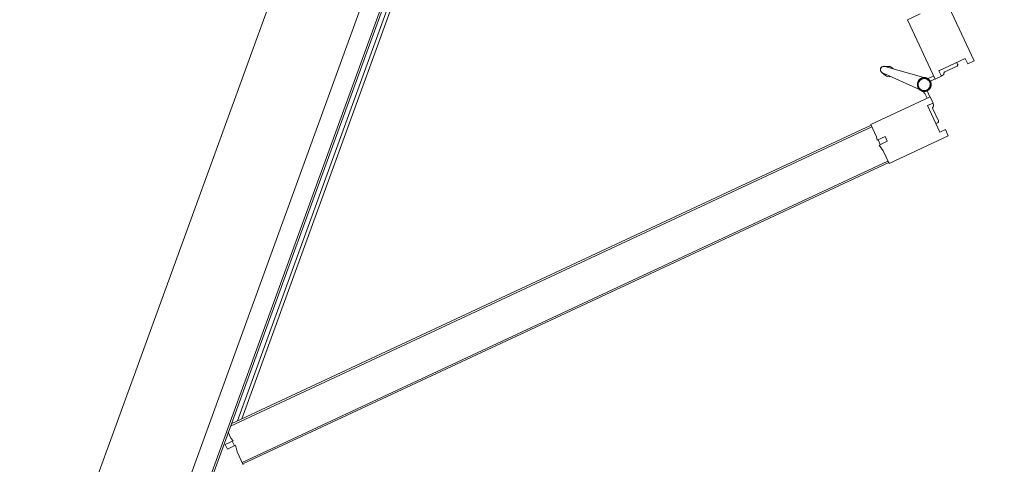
# Model space of a CAD drawing. Header units: inches. Extents: x 424 to 2043, y -237 to 445.
# Tile 135 of 256: x 545.535 to 546.681, y 64.836 to 65.354. Entities that reach past the tile are written whole.
import ezdxf

# ---------------------------------------------------------------- set-up
doc = ezdxf.new("R2010")
doc.units = ezdxf.units.IN
doc.header["$MEASUREMENT"] = 0
doc.layers.add('A-DOOR', color=31, linetype='Continuous', lineweight=9)
doc.styles.get("Standard").update_dxf_attribs({"font": 'arial.ttf'})
doc.dimstyles.new('ISO-25', dxfattribs={"dimtxt": 1.2, "dimasz": 0.5, "dimexe": 0.8, "dimexo": 50, "dimtad": 1, "dimtoh": 1, "dimdec": 1, "dimdsep": 46, "dimtxsty": 'Standard', "dimblk": 'ARCHTICK', "dimcen": 2.5, "dimadec": 0, "dimazin": 0, "dimtfac": 1, "dimtdec": 1, "dimtmove": 0, "dimatfit": 3, "dimldrblk": 'ARCHTICK', "dimfxl": 1, "dimfxlon": 1, "dimarcsym": 0})

# ---------------------------------------------------------------- blocks, each defined once
blk = doc.blocks.new('5-panel_Bi-fold_external_door_10806 - Type 1-V1-زیرزمین')
at = {"layer": 'A-DOOR'}
for p, q in [((-1.6227, 0.6934), (-1.6764, 0.6397)), ((-1.617, 0.6878), (-1.6227, 0.6934)), ((-1.6219, 0.6828), (-1.617, 0.6878)), ((-1.5305, 0.6949), (-1.5362, 0.6893)), ((-1.5362, 0.6893), (-1.5312, 0.6843)), ((-1.4768, 0.6412), (-1.5305, 0.6949)), ((-1.5979, 0.6588), (-1.6219, 0.6828)), ((-1.6124, 0.6768), (-1.6142, 0.6751)), ((-1.6124, 0.6768), (-1.6142, 0.6751)), ((-1.6124, 0.6768), (-1.6142, 0.6751)), ((-1.5992, 0.6657), (-1.6103, 0.6768)), ((-1.5312, 0.6843), (-1.5553, 0.6603)), ((-1.5429, 0.6784), (-1.554, 0.6673)), ((-1.539, 0.6766), (-1.5407, 0.6784)), ((-1.539, 0.6766), (-1.5407, 0.6784)), ((-1.539, 0.6766), (-1.5407, 0.6784)), ((-1.5931, 0.6636), (-1.5946, 0.665)), ((-1.5602, 0.6653), (-1.5659, 0.6596)), ((-1.5553, 0.6603), (-1.5602, 0.6653)), ((-1.5586, 0.6665), (-1.56, 0.6651)), ((-1.641, 0.6043), (-1.5873, 0.6581)), ((-1.593, 0.6637), (-1.5979, 0.6588)), ((-1.5873, 0.6581), (-1.593, 0.6637)), ((-1.5901, 0.6552), (-1.5858, 0.651)), ((-1.5821, 0.6525), (-1.5875, 0.6579)), ((-1.5657, 0.6594), (-1.5713, 0.6539)), ((-1.5706, 0.6531), (-1.5708, 0.6533)), ((-1.5706, 0.6531), (-1.5708, 0.6533)), ((-1.5706, 0.6531), (-1.5708, 0.6533)), ((-1.5706, 0.6531), (-1.5708, 0.6533)), ((-1.5706, 0.6531), (-1.5708, 0.6533)), ((-1.5706, 0.6531), (-1.5708, 0.6533)), ((-1.5706, 0.6531), (-1.5708, 0.6533)), ((-1.5706, 0.6531), (-1.5708, 0.6533)), ((-1.5706, 0.6531), (-1.5708, 0.6533)), ((-1.5673, 0.6525), (-1.5631, 0.6568)), ((-1.5659, 0.6596), (-1.5121, 0.6058)), ((-1.5844, 0.645), (-1.5811, 0.598)), ((-1.5731, 0.598), (-1.5698, 0.645)), ((-1.5045, 0.6262), (-1.5003, 0.6304)), ((-1.5003, 0.6304), (-1.493, 0.6231)), ((-1.4883, 0.6297), (-1.4768, 0.6412)), ((-1.4789, 0.6391), (-1.4775, 0.6405)), ((-1.4789, 0.6391), (-0.8926, 0.0527)), ((-1.4775, 0.6405), (-0.8912, 0.0542)), ((-1.4974, 0.6191), (-1.5045, 0.6262)), ((-1.501, 0.617), (-1.4974, 0.6191)), ((-1.4982, 0.6198), (-1.4939, 0.6241)), ((-1.493, 0.6231), (-1.4883, 0.6297)), ((-1.6526, 0.6159), (-1.641, 0.6043)), ((-1.5121, 0.6058), (-1.501, 0.617)), ((-1.5114, 0.6066), (-1.51, 0.608)), ((-1.51, 0.608), (-0.9275, 0.0255)), ((-1.5827, 0.6023), (-1.5809, 0.597)), ((-1.5827, 0.6023), (-1.5811, 0.598)), ((-1.5809, 0.597), (-1.5827, 0.6023)), ((-1.5809, 0.597), (-1.581, 0.5974)), ((-1.5733, 0.597), (-1.5714, 0.6023)), ((-1.5714, 0.6023), (-1.5733, 0.597)), ((-1.5733, 0.597), (-1.5732, 0.5974)), ((-1.5714, 0.6023), (-1.5731, 0.598)), ((-1.5114, 0.6066), (-0.9303, 0.0255)), ((-0.8905, 0.0549), (-0.902, 0.0433)), ((-0.8912, 0.0542), (-0.8926, 0.0527)), ((-0.94, 0.0351), (-2.2117, 0.0351)), ((-0.9076, 0.0377), (-0.9118, 0.0335)), ((-0.902, 0.0433), (-0.9086, 0.0387)), ((-0.9086, 0.0387), (-0.9012, 0.0314)), ((2.581, 0.0259), (-2.331, 0.0259)), ((2.581, 0.0237), (-2.331, 0.0237)), ((-2.2157, 0.0311), (-0.936, 0.0311)), ((-0.9147, 0.0307), (-0.9199, 0.0255)), ((-0.9126, 0.0342), (-0.9147, 0.0307)), ((-0.9055, 0.0271), (-0.9126, 0.0342)), ((-0.9012, 0.0314), (-0.9055, 0.0271)), ((-2.331, 0.0016), (2.581, 0.0016)), ((-2.331, -0.1), (2.581, -0.1))]:
    blk.add_line(p, q, dxfattribs=at)
at = {"layer": 'A-DOOR', "flags": 128}
for points in [[(-1.5771, 0.6563), (-1.5774, 0.6563), (-1.5777, 0.6563), (-1.578, 0.6563), (-1.5784, 0.6562), (-1.5787, 0.6562), (-1.579, 0.6561), (-1.5793, 0.656), (-1.5796, 0.6559), (-1.5799, 0.6558), (-1.5802, 0.6557), (-1.5805, 0.6556), (-1.5808, 0.6554), (-1.5811, 0.6553), (-1.5813, 0.6551), (-1.5816, 0.6549), (-1.5819, 0.6548), (-1.5821, 0.6546), (-1.5824, 0.6544), (-1.5826, 0.6541), (-1.5828, 0.6539), (-1.583, 0.6537), (-1.5832, 0.6534), (-1.5834, 0.6532), (-1.5836, 0.6529), (-1.5838, 0.6527), (-1.584, 0.6524), (-1.5841, 0.6521), (-1.5843, 0.6518), (-1.5844, 0.6515), (-1.5845, 0.6512), (-1.5846, 0.6509), (-1.5847, 0.6506), (-1.5848, 0.6503), (-1.5849, 0.65), (-1.585, 0.6497), (-1.585, 0.6494), (-1.585, 0.6491), (-1.5851, 0.6487), (-1.5851, 0.6484), (-1.5851, 0.6481), (-1.5851, 0.6478), (-1.585, 0.6475), (-1.585, 0.6472), (-1.5849, 0.6468), (-1.5849, 0.6465), (-1.5848, 0.6462), (-1.5847, 0.6459), (-1.5846, 0.6456), (-1.5845, 0.6453), (-1.5844, 0.645), (-1.5842, 0.6447), (-1.5841, 0.6444), (-1.5839, 0.6442), (-1.5837, 0.6439), (-1.5836, 0.6436), (-1.5834, 0.6434), (-1.5832, 0.6431), (-1.5829, 0.6429), (-1.5827, 0.6427), (-1.5825, 0.6424), (-1.5822, 0.6422), (-1.582, 0.642), (-1.5817, 0.6418), (-1.5815, 0.6417), (-1.5812, 0.6415), (-1.5809, 0.6413), (-1.5806, 0.6412), (-1.5804, 0.641), (-1.5801, 0.6409), (-1.5798, 0.6408), (-1.5795, 0.6407), (-1.5792, 0.6406), (-1.5788, 0.6405), (-1.5785, 0.6405), (-1.5782, 0.6404), (-1.5779, 0.6404), (-1.5776, 0.6404), (-1.5773, 0.6403), (-1.5771, 0.6403)], [(-1.5774, 0.6563), (-1.5777, 0.6563), (-1.578, 0.6563), (-1.5784, 0.6562), (-1.5787, 0.6562), (-1.579, 0.6561), (-1.5793, 0.656), (-1.5796, 0.6559), (-1.5799, 0.6558), (-1.5802, 0.6557), (-1.5805, 0.6556), (-1.5808, 0.6554), (-1.5811, 0.6553), (-1.5813, 0.6551), (-1.5816, 0.6549), (-1.5819, 0.6548), (-1.5821, 0.6546), (-1.5824, 0.6544), (-1.5826, 0.6541), (-1.5828, 0.6539), (-1.583, 0.6537)], [(-1.5774, 0.6563), (-1.5777, 0.6563), (-1.578, 0.6563), (-1.5784, 0.6562), (-1.5787, 0.6562), (-1.579, 0.6561), (-1.5793, 0.656), (-1.5796, 0.6559), (-1.5799, 0.6558), (-1.5802, 0.6557), (-1.5805, 0.6556), (-1.5808, 0.6554), (-1.5811, 0.6553), (-1.5813, 0.6551), (-1.5816, 0.6549), (-1.5819, 0.6548), (-1.5821, 0.6546), (-1.5824, 0.6544), (-1.5826, 0.6541), (-1.5828, 0.6539), (-1.583, 0.6537)], [(-1.5774, 0.6563), (-1.5777, 0.6563), (-1.578, 0.6563), (-1.5784, 0.6562), (-1.5787, 0.6562), (-1.579, 0.6561), (-1.5793, 0.656), (-1.5796, 0.6559), (-1.5799, 0.6558), (-1.5802, 0.6557), (-1.5805, 0.6556), (-1.5808, 0.6554), (-1.5811, 0.6553), (-1.5813, 0.6551), (-1.5816, 0.6549), (-1.5819, 0.6548), (-1.5821, 0.6546), (-1.5824, 0.6544), (-1.5826, 0.6541), (-1.5828, 0.6539), (-1.583, 0.6537)], [(-1.5774, 0.6563), (-1.5777, 0.6563), (-1.578, 0.6563), (-1.5784, 0.6562), (-1.5787, 0.6562), (-1.579, 0.6561), (-1.5793, 0.656), (-1.5796, 0.6559), (-1.5799, 0.6558), (-1.5802, 0.6557), (-1.5805, 0.6556), (-1.5808, 0.6554), (-1.5811, 0.6553), (-1.5813, 0.6551), (-1.5816, 0.6549), (-1.5819, 0.6548), (-1.5821, 0.6546), (-1.5824, 0.6544), (-1.5826, 0.6541), (-1.5828, 0.6539), (-1.583, 0.6537)], [(-1.5774, 0.6563), (-1.5777, 0.6563), (-1.578, 0.6563), (-1.5784, 0.6562), (-1.5787, 0.6562), (-1.579, 0.6561), (-1.5793, 0.656), (-1.5796, 0.6559), (-1.5799, 0.6558), (-1.5802, 0.6557), (-1.5805, 0.6556), (-1.5808, 0.6554), (-1.5811, 0.6553), (-1.5813, 0.6551), (-1.5816, 0.6549), (-1.5819, 0.6548), (-1.5821, 0.6546), (-1.5824, 0.6544), (-1.5826, 0.6541), (-1.5828, 0.6539), (-1.583, 0.6537)], [(-1.5771, 0.6563), (-1.5774, 0.6563), (-1.5777, 0.6563), (-1.578, 0.6563), (-1.5784, 0.6562), (-1.5787, 0.6562), (-1.579, 0.6561), (-1.5793, 0.656), (-1.5796, 0.6559), (-1.5799, 0.6558), (-1.5802, 0.6557), (-1.5805, 0.6556), (-1.5808, 0.6554), (-1.5811, 0.6553), (-1.5813, 0.6551), (-1.5816, 0.6549), (-1.5819, 0.6548), (-1.5821, 0.6546), (-1.5824, 0.6544), (-1.5826, 0.6541), (-1.5828, 0.6539), (-1.583, 0.6537)], [(-1.5771, 0.6563), (-1.5774, 0.6563), (-1.5777, 0.6563), (-1.578, 0.6563), (-1.5784, 0.6562), (-1.5787, 0.6562), (-1.579, 0.6561), (-1.5793, 0.656), (-1.5796, 0.6559), (-1.5799, 0.6558), (-1.5802, 0.6557), (-1.5805, 0.6556), (-1.5808, 0.6554), (-1.5811, 0.6553), (-1.5813, 0.6551), (-1.5816, 0.6549), (-1.5819, 0.6548), (-1.5821, 0.6546), (-1.5824, 0.6544), (-1.5826, 0.6541), (-1.5828, 0.6539), (-1.583, 0.6537)], [(-1.5771, 0.6563), (-1.5774, 0.6563), (-1.5777, 0.6563), (-1.578, 0.6563), (-1.5784, 0.6562), (-1.5787, 0.6562), (-1.579, 0.6561), (-1.5793, 0.656), (-1.5796, 0.6559), (-1.5799, 0.6558), (-1.5802, 0.6557), (-1.5805, 0.6556), (-1.5808, 0.6554), (-1.5811, 0.6553), (-1.5813, 0.6551), (-1.5816, 0.6549), (-1.5819, 0.6548), (-1.5821, 0.6546), (-1.5824, 0.6544), (-1.5826, 0.6541), (-1.5828, 0.6539), (-1.583, 0.6537)], [(-1.5771, 0.6563), (-1.5774, 0.6563), (-1.5777, 0.6563), (-1.578, 0.6563), (-1.5784, 0.6562), (-1.5787, 0.6562), (-1.579, 0.6561), (-1.5793, 0.656), (-1.5796, 0.6559), (-1.5799, 0.6558), (-1.5802, 0.6557), (-1.5805, 0.6556), (-1.5808, 0.6554), (-1.5811, 0.6553), (-1.5813, 0.6551), (-1.5816, 0.6549), (-1.5819, 0.6548), (-1.5821, 0.6546), (-1.5824, 0.6544), (-1.5826, 0.6541), (-1.5828, 0.6539), (-1.583, 0.6537)], [(-1.5774, 0.6563), (-1.5777, 0.6563), (-1.578, 0.6563), (-1.5784, 0.6562), (-1.5787, 0.6562), (-1.579, 0.6561), (-1.5793, 0.656), (-1.5796, 0.6559), (-1.5799, 0.6558), (-1.5802, 0.6557), (-1.5805, 0.6556), (-1.5808, 0.6554), (-1.5811, 0.6553), (-1.5813, 0.6551), (-1.5816, 0.6549), (-1.5819, 0.6548), (-1.5821, 0.6546), (-1.5824, 0.6544), (-1.5826, 0.6541), (-1.5828, 0.6539), (-1.583, 0.6537)], [(-1.5774, 0.6563), (-1.5777, 0.6563), (-1.578, 0.6563), (-1.5784, 0.6562), (-1.5787, 0.6562), (-1.579, 0.6561), (-1.5793, 0.656), (-1.5796, 0.6559), (-1.5799, 0.6558), (-1.5802, 0.6557), (-1.5805, 0.6556), (-1.5808, 0.6554), (-1.5811, 0.6553), (-1.5813, 0.6551), (-1.5816, 0.6549), (-1.5819, 0.6548), (-1.5821, 0.6546), (-1.5824, 0.6544), (-1.5826, 0.6541), (-1.5828, 0.6539), (-1.583, 0.6537)], [(-1.5774, 0.6563), (-1.5777, 0.6563), (-1.578, 0.6563), (-1.5784, 0.6562), (-1.5787, 0.6562), (-1.579, 0.6561), (-1.5793, 0.656), (-1.5796, 0.6559), (-1.5799, 0.6558), (-1.5802, 0.6557), (-1.5805, 0.6556), (-1.5808, 0.6554), (-1.5811, 0.6553), (-1.5813, 0.6551), (-1.5816, 0.6549), (-1.5819, 0.6548), (-1.5821, 0.6546), (-1.5824, 0.6544), (-1.5826, 0.6541), (-1.5828, 0.6539), (-1.583, 0.6537)], [(-1.5774, 0.6563), (-1.5777, 0.6563), (-1.578, 0.6563), (-1.5784, 0.6562), (-1.5787, 0.6562), (-1.579, 0.6561), (-1.5793, 0.656), (-1.5796, 0.6559), (-1.5799, 0.6558), (-1.5802, 0.6557), (-1.5805, 0.6556), (-1.5808, 0.6554), (-1.5811, 0.6553), (-1.5813, 0.6551), (-1.5816, 0.6549), (-1.5819, 0.6548), (-1.5821, 0.6546), (-1.5824, 0.6544), (-1.5826, 0.6541), (-1.5828, 0.6539), (-1.583, 0.6537)], [(-1.5712, 0.6538), (-1.5714, 0.654), (-1.5717, 0.6542), (-1.5719, 0.6545), (-1.5722, 0.6547), (-1.5724, 0.6548), (-1.5727, 0.655), (-1.573, 0.6552), (-1.5732, 0.6554), (-1.5735, 0.6555), (-1.5738, 0.6556), (-1.5741, 0.6558), (-1.5744, 0.6559), (-1.5747, 0.656), (-1.575, 0.6561), (-1.5753, 0.6561), (-1.5756, 0.6562), (-1.576, 0.6563), (-1.5763, 0.6563), (-1.5766, 0.6563), (-1.5769, 0.6563), (-1.5771, 0.6563)], [(-1.5771, 0.6403), (-1.5768, 0.6403), (-1.5764, 0.6404), (-1.5761, 0.6404), (-1.5758, 0.6404), (-1.5755, 0.6405), (-1.5752, 0.6406), (-1.5749, 0.6407), (-1.5746, 0.6407), (-1.5743, 0.6409), (-1.574, 0.641), (-1.5737, 0.6411), (-1.5734, 0.6412), (-1.5731, 0.6414), (-1.5728, 0.6416), (-1.5726, 0.6417), (-1.5723, 0.6419), (-1.5721, 0.6421), (-1.5718, 0.6423), (-1.5716, 0.6425), (-1.5713, 0.6428), (-1.5711, 0.643), (-1.5709, 0.6432), (-1.5707, 0.6435), (-1.5705, 0.6438), (-1.5704, 0.644), (-1.5702, 0.6443), (-1.57, 0.6446), (-1.5699, 0.6449), (-1.5697, 0.6451), (-1.5696, 0.6454), (-1.5695, 0.6457), (-1.5694, 0.646), (-1.5693, 0.6464), (-1.5693, 0.6467), (-1.5692, 0.647), (-1.5692, 0.6473), (-1.5691, 0.6476), (-1.5691, 0.6479), (-1.5691, 0.6483), (-1.5691, 0.6486), (-1.5691, 0.6489), (-1.5691, 0.6492), (-1.5692, 0.6495), (-1.5692, 0.6498), (-1.5693, 0.6502), (-1.5694, 0.6505), (-1.5695, 0.6508), (-1.5696, 0.6511), (-1.5697, 0.6514), (-1.5698, 0.6517), (-1.5699, 0.652), (-1.5701, 0.6522), (-1.5703, 0.6525), (-1.5704, 0.6528), (-1.5706, 0.6531), (-1.5708, 0.6533), (-1.571, 0.6536), (-1.5712, 0.6538), (-1.5714, 0.654), (-1.5717, 0.6542), (-1.5719, 0.6545), (-1.5722, 0.6547), (-1.5724, 0.6548), (-1.5727, 0.655), (-1.573, 0.6552), (-1.5732, 0.6554), (-1.5735, 0.6555), (-1.5738, 0.6556), (-1.5741, 0.6558), (-1.5744, 0.6559), (-1.5747, 0.656), (-1.575, 0.6561), (-1.5753, 0.6561), (-1.5756, 0.6562), (-1.576, 0.6563), (-1.5763, 0.6563), (-1.5766, 0.6563), (-1.5769, 0.6563), (-1.5771, 0.6563)], [(-1.5712, 0.6538), (-1.5714, 0.654), (-1.5717, 0.6542), (-1.5719, 0.6545), (-1.5722, 0.6547), (-1.5724, 0.6548), (-1.5727, 0.655), (-1.573, 0.6552), (-1.5732, 0.6554), (-1.5735, 0.6555), (-1.5738, 0.6556), (-1.5741, 0.6558), (-1.5744, 0.6559), (-1.5747, 0.656), (-1.575, 0.6561), (-1.5753, 0.6561), (-1.5756, 0.6562), (-1.576, 0.6563), (-1.5763, 0.6563), (-1.5766, 0.6563), (-1.5769, 0.6563), (-1.5771, 0.6563)], [(-1.5712, 0.6538), (-1.5714, 0.654), (-1.5717, 0.6542), (-1.5719, 0.6545), (-1.5722, 0.6547), (-1.5724, 0.6548), (-1.5727, 0.655), (-1.573, 0.6552), (-1.5732, 0.6554), (-1.5735, 0.6555), (-1.5738, 0.6556), (-1.5741, 0.6558), (-1.5744, 0.6559), (-1.5747, 0.656), (-1.575, 0.6561), (-1.5753, 0.6561), (-1.5756, 0.6562), (-1.576, 0.6563), (-1.5763, 0.6563), (-1.5766, 0.6563), (-1.5769, 0.6563), (-1.5771, 0.6563)], [(-1.5712, 0.6538), (-1.5714, 0.654), (-1.5717, 0.6542), (-1.5719, 0.6545), (-1.5722, 0.6547), (-1.5724, 0.6548), (-1.5727, 0.655), (-1.573, 0.6552), (-1.5732, 0.6554), (-1.5735, 0.6555), (-1.5738, 0.6556), (-1.5741, 0.6558), (-1.5744, 0.6559), (-1.5747, 0.656), (-1.575, 0.6561), (-1.5753, 0.6561), (-1.5756, 0.6562), (-1.576, 0.6563), (-1.5763, 0.6563), (-1.5766, 0.6563), (-1.5769, 0.6563), (-1.5771, 0.6563)], [(-1.5771, 0.6403), (-1.5768, 0.6403), (-1.5764, 0.6404), (-1.5761, 0.6404), (-1.5758, 0.6404), (-1.5755, 0.6405), (-1.5752, 0.6406), (-1.5749, 0.6407), (-1.5746, 0.6407), (-1.5743, 0.6409), (-1.574, 0.641), (-1.5737, 0.6411), (-1.5734, 0.6412), (-1.5731, 0.6414), (-1.5728, 0.6416), (-1.5726, 0.6417), (-1.5723, 0.6419), (-1.5721, 0.6421), (-1.5718, 0.6423), (-1.5716, 0.6425), (-1.5713, 0.6428), (-1.5711, 0.643), (-1.5709, 0.6432), (-1.5707, 0.6435), (-1.5705, 0.6438), (-1.5704, 0.644), (-1.5702, 0.6443), (-1.57, 0.6446), (-1.5699, 0.6449), (-1.5697, 0.6451), (-1.5696, 0.6454), (-1.5695, 0.6457), (-1.5694, 0.646), (-1.5693, 0.6464), (-1.5693, 0.6467), (-1.5692, 0.647), (-1.5692, 0.6473), (-1.5691, 0.6476), (-1.5691, 0.6479), (-1.5691, 0.6483), (-1.5691, 0.6486), (-1.5691, 0.6489), (-1.5691, 0.6492), (-1.5692, 0.6495), (-1.5692, 0.6498), (-1.5693, 0.6502), (-1.5694, 0.6505), (-1.5695, 0.6508), (-1.5696, 0.6511), (-1.5697, 0.6514), (-1.5698, 0.6517), (-1.5699, 0.652), (-1.5701, 0.6522), (-1.5703, 0.6525), (-1.5704, 0.6528), (-1.5706, 0.6531), (-1.5708, 0.6533)], [(-1.5771, 0.6403), (-1.5768, 0.6403), (-1.5764, 0.6404), (-1.5761, 0.6404), (-1.5758, 0.6404), (-1.5755, 0.6405), (-1.5752, 0.6406), (-1.5749, 0.6407), (-1.5746, 0.6407), (-1.5743, 0.6409), (-1.574, 0.641), (-1.5737, 0.6411), (-1.5734, 0.6412), (-1.5731, 0.6414), (-1.5728, 0.6416), (-1.5726, 0.6417), (-1.5723, 0.6419), (-1.5721, 0.6421), (-1.5718, 0.6423), (-1.5716, 0.6425), (-1.5713, 0.6428), (-1.5711, 0.643), (-1.5709, 0.6432), (-1.5707, 0.6435), (-1.5705, 0.6438), (-1.5704, 0.644), (-1.5702, 0.6443), (-1.57, 0.6446), (-1.5699, 0.6449), (-1.5697, 0.6451), (-1.5696, 0.6454), (-1.5695, 0.6457), (-1.5694, 0.646), (-1.5693, 0.6464), (-1.5693, 0.6467), (-1.5692, 0.647), (-1.5692, 0.6473), (-1.5691, 0.6476), (-1.5691, 0.6479), (-1.5691, 0.6483), (-1.5691, 0.6486), (-1.5691, 0.6489), (-1.5691, 0.6492), (-1.5692, 0.6495), (-1.5692, 0.6498), (-1.5693, 0.6502), (-1.5694, 0.6505), (-1.5695, 0.6508), (-1.5696, 0.6511), (-1.5697, 0.6514), (-1.5698, 0.6517), (-1.5699, 0.652), (-1.5701, 0.6522), (-1.5703, 0.6525), (-1.5704, 0.6528), (-1.5706, 0.6531), (-1.5708, 0.6533)], [(-1.5771, 0.6403), (-1.5768, 0.6403), (-1.5764, 0.6404), (-1.5761, 0.6404), (-1.5758, 0.6404), (-1.5755, 0.6405), (-1.5752, 0.6406), (-1.5749, 0.6407), (-1.5746, 0.6407), (-1.5743, 0.6409), (-1.574, 0.641), (-1.5737, 0.6411), (-1.5734, 0.6412), (-1.5731, 0.6414), (-1.5728, 0.6416), (-1.5726, 0.6417), (-1.5723, 0.6419), (-1.5721, 0.6421), (-1.5718, 0.6423), (-1.5716, 0.6425), (-1.5713, 0.6428), (-1.5711, 0.643), (-1.5709, 0.6432), (-1.5707, 0.6435), (-1.5705, 0.6438), (-1.5704, 0.644), (-1.5702, 0.6443), (-1.57, 0.6446), (-1.5699, 0.6449), (-1.5697, 0.6451), (-1.5696, 0.6454), (-1.5695, 0.6457), (-1.5694, 0.646), (-1.5693, 0.6464), (-1.5693, 0.6467), (-1.5692, 0.647), (-1.5692, 0.6473), (-1.5691, 0.6476), (-1.5691, 0.6479), (-1.5691, 0.6483), (-1.5691, 0.6486), (-1.5691, 0.6489), (-1.5691, 0.6492), (-1.5692, 0.6495), (-1.5692, 0.6498), (-1.5693, 0.6502), (-1.5694, 0.6505), (-1.5695, 0.6508), (-1.5696, 0.6511), (-1.5697, 0.6514), (-1.5698, 0.6517), (-1.5699, 0.652), (-1.5701, 0.6522), (-1.5703, 0.6525), (-1.5704, 0.6528), (-1.5706, 0.6531), (-1.5708, 0.6533)], [(-1.5771, 0.6403), (-1.5768, 0.6403), (-1.5764, 0.6404), (-1.5761, 0.6404), (-1.5758, 0.6404), (-1.5755, 0.6405), (-1.5752, 0.6406), (-1.5749, 0.6407), (-1.5746, 0.6407), (-1.5743, 0.6409), (-1.574, 0.641), (-1.5737, 0.6411), (-1.5734, 0.6412), (-1.5731, 0.6414), (-1.5728, 0.6416), (-1.5726, 0.6417), (-1.5723, 0.6419), (-1.5721, 0.6421), (-1.5718, 0.6423), (-1.5716, 0.6425), (-1.5713, 0.6428), (-1.5711, 0.643), (-1.5709, 0.6432), (-1.5707, 0.6435), (-1.5705, 0.6438), (-1.5704, 0.644), (-1.5702, 0.6443), (-1.57, 0.6446), (-1.5699, 0.6449), (-1.5697, 0.6451), (-1.5696, 0.6454), (-1.5695, 0.6457), (-1.5694, 0.646), (-1.5693, 0.6464), (-1.5693, 0.6467), (-1.5692, 0.647), (-1.5692, 0.6473), (-1.5691, 0.6476), (-1.5691, 0.6479), (-1.5691, 0.6483), (-1.5691, 0.6486), (-1.5691, 0.6489), (-1.5691, 0.6492), (-1.5692, 0.6495), (-1.5692, 0.6498), (-1.5693, 0.6502), (-1.5694, 0.6505), (-1.5695, 0.6508), (-1.5696, 0.6511), (-1.5697, 0.6514), (-1.5698, 0.6517), (-1.5699, 0.652), (-1.5701, 0.6522), (-1.5703, 0.6525), (-1.5704, 0.6528), (-1.5706, 0.6531), (-1.5708, 0.6533)], [(-1.5741, 0.6558), (-1.5744, 0.6559), (-1.5747, 0.656), (-1.575, 0.6561), (-1.5753, 0.6561), (-1.5756, 0.6562), (-1.576, 0.6563), (-1.5763, 0.6563), (-1.5766, 0.6563)], [(-1.5741, 0.6558), (-1.5744, 0.6559), (-1.5747, 0.656), (-1.575, 0.6561), (-1.5753, 0.6561), (-1.5756, 0.6562), (-1.576, 0.6563), (-1.5763, 0.6563), (-1.5766, 0.6563)], [(-1.5741, 0.6558), (-1.5744, 0.6559), (-1.5747, 0.656), (-1.575, 0.6561), (-1.5753, 0.6561), (-1.5756, 0.6562), (-1.576, 0.6563), (-1.5763, 0.6563), (-1.5766, 0.6563)], [(-1.5741, 0.6558), (-1.5744, 0.6559), (-1.5747, 0.656), (-1.575, 0.6561), (-1.5753, 0.6561), (-1.5756, 0.6562), (-1.576, 0.6563), (-1.5763, 0.6563), (-1.5766, 0.6563)], [(-1.5741, 0.6558), (-1.5744, 0.6559), (-1.5747, 0.656), (-1.575, 0.6561), (-1.5753, 0.6561), (-1.5756, 0.6562), (-1.576, 0.6563), (-1.5763, 0.6563), (-1.5766, 0.6563)], [(-1.5741, 0.6558), (-1.5744, 0.6559), (-1.5747, 0.656), (-1.575, 0.6561), (-1.5753, 0.6561), (-1.5756, 0.6562), (-1.576, 0.6563), (-1.5763, 0.6563), (-1.5766, 0.6563)], [(-1.5741, 0.6558), (-1.5744, 0.6559), (-1.5747, 0.656), (-1.575, 0.6561), (-1.5753, 0.6561), (-1.5756, 0.6562), (-1.576, 0.6563), (-1.5763, 0.6563), (-1.5766, 0.6563)], [(-1.5741, 0.6558), (-1.5744, 0.6559), (-1.5747, 0.656), (-1.575, 0.6561), (-1.5753, 0.6561), (-1.5756, 0.6562), (-1.576, 0.6563), (-1.5763, 0.6563), (-1.5766, 0.6563)], [(-1.5741, 0.6558), (-1.5744, 0.6559), (-1.5747, 0.656), (-1.575, 0.6561), (-1.5753, 0.6561), (-1.5756, 0.6562), (-1.576, 0.6563), (-1.5763, 0.6563), (-1.5766, 0.6563)], [(-1.5712, 0.6538), (-1.5714, 0.654), (-1.5717, 0.6542), (-1.5719, 0.6545), (-1.5722, 0.6547), (-1.5724, 0.6548), (-1.5727, 0.655), (-1.573, 0.6552), (-1.5732, 0.6554), (-1.5735, 0.6555), (-1.5738, 0.6556)], [(-1.5712, 0.6538), (-1.5714, 0.654), (-1.5717, 0.6542), (-1.5719, 0.6545), (-1.5722, 0.6547), (-1.5724, 0.6548), (-1.5727, 0.655), (-1.573, 0.6552), (-1.5732, 0.6554), (-1.5735, 0.6555), (-1.5738, 0.6556)], [(-1.5712, 0.6538), (-1.5714, 0.654), (-1.5717, 0.6542), (-1.5719, 0.6545), (-1.5722, 0.6547), (-1.5724, 0.6548), (-1.5727, 0.655), (-1.573, 0.6552), (-1.5732, 0.6554), (-1.5735, 0.6555), (-1.5738, 0.6556)], [(-1.5712, 0.6538), (-1.5714, 0.654), (-1.5717, 0.6542), (-1.5719, 0.6545), (-1.5722, 0.6547), (-1.5724, 0.6548), (-1.5727, 0.655), (-1.573, 0.6552), (-1.5732, 0.6554), (-1.5735, 0.6555), (-1.5738, 0.6556)], [(-1.5712, 0.6538), (-1.5714, 0.654), (-1.5717, 0.6542), (-1.5719, 0.6545), (-1.5722, 0.6547), (-1.5724, 0.6548), (-1.5727, 0.655), (-1.573, 0.6552), (-1.5732, 0.6554), (-1.5735, 0.6555), (-1.5738, 0.6556)], [(-1.5712, 0.6538), (-1.5714, 0.654), (-1.5717, 0.6542), (-1.5719, 0.6545), (-1.5722, 0.6547), (-1.5724, 0.6548), (-1.5727, 0.655), (-1.573, 0.6552), (-1.5732, 0.6554), (-1.5735, 0.6555), (-1.5738, 0.6556)], [(-1.5712, 0.6538), (-1.5714, 0.654), (-1.5717, 0.6542), (-1.5719, 0.6545), (-1.5722, 0.6547), (-1.5724, 0.6548), (-1.5727, 0.655), (-1.573, 0.6552), (-1.5732, 0.6554), (-1.5735, 0.6555), (-1.5738, 0.6556)], [(-1.5712, 0.6538), (-1.5714, 0.654), (-1.5717, 0.6542), (-1.5719, 0.6545), (-1.5722, 0.6547), (-1.5724, 0.6548), (-1.5727, 0.655), (-1.573, 0.6552), (-1.5732, 0.6554), (-1.5735, 0.6555), (-1.5738, 0.6556)], [(-1.5712, 0.6538), (-1.5714, 0.654), (-1.5717, 0.6542), (-1.5719, 0.6545), (-1.5722, 0.6547), (-1.5724, 0.6548), (-1.5727, 0.655), (-1.573, 0.6552), (-1.5732, 0.6554), (-1.5735, 0.6555), (-1.5738, 0.6556)], [(-1.5845, 0.6512), (-1.5846, 0.6509), (-1.5847, 0.6506), (-1.5848, 0.6503), (-1.5849, 0.65), (-1.585, 0.6497), (-1.585, 0.6494), (-1.585, 0.6491), (-1.5851, 0.6487), (-1.5851, 0.6484), (-1.5851, 0.6481), (-1.5851, 0.6478), (-1.585, 0.6475), (-1.585, 0.6472), (-1.5849, 0.6468), (-1.5849, 0.6465), (-1.5848, 0.6462), (-1.5847, 0.6459), (-1.5846, 0.6456), (-1.5845, 0.6453)], [(-1.5845, 0.6512), (-1.5846, 0.6509), (-1.5847, 0.6506), (-1.5848, 0.6503), (-1.5849, 0.65), (-1.585, 0.6497), (-1.585, 0.6494), (-1.585, 0.6491), (-1.5851, 0.6487), (-1.5851, 0.6484), (-1.5851, 0.6481), (-1.5851, 0.6478), (-1.585, 0.6475), (-1.585, 0.6472), (-1.5849, 0.6468), (-1.5849, 0.6465), (-1.5848, 0.6462), (-1.5847, 0.6459), (-1.5846, 0.6456), (-1.5845, 0.6453)], [(-1.5845, 0.6512), (-1.5846, 0.6509), (-1.5847, 0.6506), (-1.5848, 0.6503), (-1.5849, 0.65), (-1.585, 0.6497), (-1.585, 0.6494), (-1.585, 0.6491), (-1.5851, 0.6487), (-1.5851, 0.6484), (-1.5851, 0.6481), (-1.5851, 0.6478), (-1.585, 0.6475), (-1.585, 0.6472), (-1.5849, 0.6468), (-1.5849, 0.6465), (-1.5848, 0.6462), (-1.5847, 0.6459), (-1.5846, 0.6456), (-1.5845, 0.6453)], [(-1.5845, 0.6512), (-1.5846, 0.6509), (-1.5847, 0.6506), (-1.5848, 0.6503), (-1.5849, 0.65), (-1.585, 0.6497), (-1.585, 0.6494), (-1.585, 0.6491), (-1.5851, 0.6487), (-1.5851, 0.6484), (-1.5851, 0.6481), (-1.5851, 0.6478), (-1.585, 0.6475), (-1.585, 0.6472), (-1.5849, 0.6468), (-1.5849, 0.6465), (-1.5848, 0.6462), (-1.5847, 0.6459), (-1.5846, 0.6456), (-1.5845, 0.6453)], [(-1.5845, 0.6512), (-1.5846, 0.6509), (-1.5847, 0.6506), (-1.5848, 0.6503), (-1.5849, 0.65), (-1.585, 0.6497), (-1.585, 0.6494), (-1.585, 0.6491), (-1.5851, 0.6487), (-1.5851, 0.6484), (-1.5851, 0.6481), (-1.5851, 0.6478), (-1.585, 0.6475), (-1.585, 0.6472), (-1.5849, 0.6468), (-1.5849, 0.6465), (-1.5848, 0.6462), (-1.5847, 0.6459), (-1.5846, 0.6456), (-1.5845, 0.6453)], [(-1.5845, 0.6512), (-1.5846, 0.6509), (-1.5847, 0.6506), (-1.5848, 0.6503), (-1.5849, 0.65), (-1.585, 0.6497), (-1.585, 0.6494), (-1.585, 0.6491), (-1.5851, 0.6487), (-1.5851, 0.6484), (-1.5851, 0.6481), (-1.5851, 0.6478), (-1.585, 0.6475), (-1.585, 0.6472), (-1.5849, 0.6468), (-1.5849, 0.6465), (-1.5848, 0.6462), (-1.5847, 0.6459), (-1.5846, 0.6456), (-1.5845, 0.6453), (-1.5844, 0.645), (-1.5842, 0.6447), (-1.5841, 0.6444), (-1.5839, 0.6442), (-1.5837, 0.6439), (-1.5836, 0.6436), (-1.5834, 0.6434), (-1.5832, 0.6431), (-1.5829, 0.6429), (-1.5827, 0.6427), (-1.5825, 0.6424), (-1.5822, 0.6422), (-1.582, 0.642), (-1.5817, 0.6418), (-1.5815, 0.6417), (-1.5812, 0.6415), (-1.5809, 0.6413), (-1.5806, 0.6412), (-1.5804, 0.641)], [(-1.5845, 0.6512), (-1.5846, 0.6509), (-1.5847, 0.6506), (-1.5848, 0.6503), (-1.5849, 0.65), (-1.585, 0.6497), (-1.585, 0.6494), (-1.585, 0.6491), (-1.5851, 0.6487), (-1.5851, 0.6484), (-1.5851, 0.6481), (-1.5851, 0.6478), (-1.585, 0.6475), (-1.585, 0.6472), (-1.5849, 0.6468), (-1.5849, 0.6465), (-1.5848, 0.6462), (-1.5847, 0.6459), (-1.5846, 0.6456), (-1.5845, 0.6453), (-1.5844, 0.645), (-1.5842, 0.6447), (-1.5841, 0.6444), (-1.5839, 0.6442), (-1.5837, 0.6439), (-1.5836, 0.6436), (-1.5834, 0.6434), (-1.5832, 0.6431), (-1.5829, 0.6429), (-1.5827, 0.6427), (-1.5825, 0.6424), (-1.5822, 0.6422), (-1.582, 0.642), (-1.5817, 0.6418), (-1.5815, 0.6417), (-1.5812, 0.6415), (-1.5809, 0.6413), (-1.5806, 0.6412), (-1.5804, 0.641)], [(-1.5845, 0.6512), (-1.5846, 0.6509), (-1.5847, 0.6506), (-1.5848, 0.6503), (-1.5849, 0.65), (-1.585, 0.6497), (-1.585, 0.6494), (-1.585, 0.6491), (-1.5851, 0.6487), (-1.5851, 0.6484), (-1.5851, 0.6481), (-1.5851, 0.6478), (-1.585, 0.6475), (-1.585, 0.6472), (-1.5849, 0.6468), (-1.5849, 0.6465), (-1.5848, 0.6462), (-1.5847, 0.6459), (-1.5846, 0.6456), (-1.5845, 0.6453), (-1.5844, 0.645), (-1.5842, 0.6447), (-1.5841, 0.6444), (-1.5839, 0.6442), (-1.5837, 0.6439), (-1.5836, 0.6436), (-1.5834, 0.6434), (-1.5832, 0.6431), (-1.5829, 0.6429), (-1.5827, 0.6427), (-1.5825, 0.6424), (-1.5822, 0.6422), (-1.582, 0.642), (-1.5817, 0.6418), (-1.5815, 0.6417), (-1.5812, 0.6415), (-1.5809, 0.6413), (-1.5806, 0.6412), (-1.5804, 0.641)], [(-1.5845, 0.6512), (-1.5846, 0.6509), (-1.5847, 0.6506), (-1.5848, 0.6503), (-1.5849, 0.65), (-1.585, 0.6497), (-1.585, 0.6494), (-1.585, 0.6491), (-1.5851, 0.6487), (-1.5851, 0.6484), (-1.5851, 0.6481), (-1.5851, 0.6478), (-1.585, 0.6475), (-1.585, 0.6472), (-1.5849, 0.6468), (-1.5849, 0.6465), (-1.5848, 0.6462), (-1.5847, 0.6459), (-1.5846, 0.6456), (-1.5845, 0.6453), (-1.5844, 0.645), (-1.5842, 0.6447), (-1.5841, 0.6444), (-1.5839, 0.6442), (-1.5837, 0.6439), (-1.5836, 0.6436), (-1.5834, 0.6434), (-1.5832, 0.6431), (-1.5829, 0.6429), (-1.5827, 0.6427), (-1.5825, 0.6424), (-1.5822, 0.6422), (-1.582, 0.642), (-1.5817, 0.6418), (-1.5815, 0.6417), (-1.5812, 0.6415), (-1.5809, 0.6413), (-1.5806, 0.6412), (-1.5804, 0.641)], [(-1.5845, 0.6512), (-1.5846, 0.6509), (-1.5847, 0.6506), (-1.5848, 0.6503), (-1.5849, 0.65), (-1.585, 0.6497), (-1.585, 0.6494), (-1.585, 0.6491), (-1.5851, 0.6487), (-1.5851, 0.6484), (-1.5851, 0.6481), (-1.5851, 0.6478), (-1.585, 0.6475), (-1.585, 0.6472), (-1.5849, 0.6468), (-1.5849, 0.6465), (-1.5848, 0.6462), (-1.5847, 0.6459), (-1.5846, 0.6456), (-1.5845, 0.6453)], [(-1.5845, 0.6512), (-1.5846, 0.6509), (-1.5847, 0.6506), (-1.5848, 0.6503), (-1.5849, 0.65), (-1.585, 0.6497), (-1.585, 0.6494), (-1.585, 0.6491), (-1.5851, 0.6487), (-1.5851, 0.6484), (-1.5851, 0.6481), (-1.5851, 0.6478), (-1.585, 0.6475), (-1.585, 0.6472), (-1.5849, 0.6468), (-1.5849, 0.6465), (-1.5848, 0.6462), (-1.5847, 0.6459), (-1.5846, 0.6456), (-1.5845, 0.6453)], [(-1.5845, 0.6512), (-1.5846, 0.6509), (-1.5847, 0.6506), (-1.5848, 0.6503), (-1.5849, 0.65), (-1.585, 0.6497), (-1.585, 0.6494), (-1.585, 0.6491), (-1.5851, 0.6487), (-1.5851, 0.6484), (-1.5851, 0.6481), (-1.5851, 0.6478), (-1.585, 0.6475), (-1.585, 0.6472), (-1.5849, 0.6468), (-1.5849, 0.6465), (-1.5848, 0.6462), (-1.5847, 0.6459), (-1.5846, 0.6456), (-1.5845, 0.6453)], [(-1.5845, 0.6512), (-1.5846, 0.6509), (-1.5847, 0.6506), (-1.5848, 0.6503), (-1.5849, 0.65), (-1.585, 0.6497), (-1.585, 0.6494), (-1.585, 0.6491), (-1.5851, 0.6487), (-1.5851, 0.6484), (-1.5851, 0.6481), (-1.5851, 0.6478), (-1.585, 0.6475), (-1.585, 0.6472), (-1.5849, 0.6468), (-1.5849, 0.6465), (-1.5848, 0.6462), (-1.5847, 0.6459), (-1.5846, 0.6456), (-1.5845, 0.6453)], [(-1.5696, 0.6454), (-1.5695, 0.6457), (-1.5694, 0.646), (-1.5693, 0.6464), (-1.5693, 0.6467), (-1.5692, 0.647), (-1.5692, 0.6473), (-1.5691, 0.6476), (-1.5691, 0.6479), (-1.5691, 0.6483), (-1.5691, 0.6486), (-1.5691, 0.6489), (-1.5691, 0.6492), (-1.5692, 0.6495), (-1.5692, 0.6498), (-1.5693, 0.6502), (-1.5694, 0.6505), (-1.5695, 0.6508), (-1.5696, 0.6511), (-1.5697, 0.6514), (-1.5698, 0.6517), (-1.5699, 0.652), (-1.5701, 0.6522), (-1.5703, 0.6525)], [(-1.5696, 0.6454), (-1.5695, 0.6457), (-1.5694, 0.646), (-1.5693, 0.6464), (-1.5693, 0.6467), (-1.5692, 0.647), (-1.5692, 0.6473), (-1.5691, 0.6476), (-1.5691, 0.6479), (-1.5691, 0.6483), (-1.5691, 0.6486), (-1.5691, 0.6489), (-1.5691, 0.6492), (-1.5692, 0.6495), (-1.5692, 0.6498), (-1.5693, 0.6502), (-1.5694, 0.6505), (-1.5695, 0.6508), (-1.5696, 0.6511), (-1.5697, 0.6514), (-1.5698, 0.6517), (-1.5699, 0.652)], [(-1.5696, 0.6454), (-1.5695, 0.6457), (-1.5694, 0.646), (-1.5693, 0.6464), (-1.5693, 0.6467), (-1.5692, 0.647), (-1.5692, 0.6473), (-1.5691, 0.6476), (-1.5691, 0.6479), (-1.5691, 0.6483), (-1.5691, 0.6486), (-1.5691, 0.6489), (-1.5691, 0.6492), (-1.5692, 0.6495), (-1.5692, 0.6498), (-1.5693, 0.6502), (-1.5694, 0.6505), (-1.5695, 0.6508), (-1.5696, 0.6511), (-1.5697, 0.6514), (-1.5698, 0.6517), (-1.5699, 0.652)], [(-1.5696, 0.6454), (-1.5695, 0.6457), (-1.5694, 0.646), (-1.5693, 0.6464), (-1.5693, 0.6467), (-1.5692, 0.647), (-1.5692, 0.6473), (-1.5691, 0.6476), (-1.5691, 0.6479), (-1.5691, 0.6483), (-1.5691, 0.6486), (-1.5691, 0.6489), (-1.5691, 0.6492), (-1.5692, 0.6495), (-1.5692, 0.6498), (-1.5693, 0.6502), (-1.5694, 0.6505), (-1.5695, 0.6508), (-1.5696, 0.6511), (-1.5697, 0.6514), (-1.5698, 0.6517), (-1.5699, 0.652)], [(-1.5696, 0.6454), (-1.5695, 0.6457), (-1.5694, 0.646), (-1.5693, 0.6464), (-1.5693, 0.6467), (-1.5692, 0.647), (-1.5692, 0.6473), (-1.5691, 0.6476), (-1.5691, 0.6479), (-1.5691, 0.6483), (-1.5691, 0.6486), (-1.5691, 0.6489), (-1.5691, 0.6492), (-1.5692, 0.6495), (-1.5692, 0.6498), (-1.5693, 0.6502), (-1.5694, 0.6505), (-1.5695, 0.6508), (-1.5696, 0.6511), (-1.5697, 0.6514), (-1.5698, 0.6517), (-1.5699, 0.652)], [(-1.5696, 0.6454), (-1.5695, 0.6457), (-1.5694, 0.646), (-1.5693, 0.6464), (-1.5693, 0.6467), (-1.5692, 0.647), (-1.5692, 0.6473), (-1.5691, 0.6476), (-1.5691, 0.6479), (-1.5691, 0.6483), (-1.5691, 0.6486), (-1.5691, 0.6489), (-1.5691, 0.6492), (-1.5692, 0.6495), (-1.5692, 0.6498), (-1.5693, 0.6502), (-1.5694, 0.6505), (-1.5695, 0.6508), (-1.5696, 0.6511), (-1.5697, 0.6514), (-1.5698, 0.6517), (-1.5699, 0.652)], [(-1.5696, 0.6454), (-1.5695, 0.6457), (-1.5694, 0.646), (-1.5693, 0.6464), (-1.5693, 0.6467), (-1.5692, 0.647), (-1.5692, 0.6473), (-1.5691, 0.6476), (-1.5691, 0.6479), (-1.5691, 0.6483), (-1.5691, 0.6486), (-1.5691, 0.6489), (-1.5691, 0.6492), (-1.5692, 0.6495), (-1.5692, 0.6498), (-1.5693, 0.6502), (-1.5694, 0.6505), (-1.5695, 0.6508), (-1.5696, 0.6511), (-1.5697, 0.6514), (-1.5698, 0.6517), (-1.5699, 0.652)], [(-1.5696, 0.6454), (-1.5695, 0.6457), (-1.5694, 0.646), (-1.5693, 0.6464), (-1.5693, 0.6467), (-1.5692, 0.647), (-1.5692, 0.6473), (-1.5691, 0.6476), (-1.5691, 0.6479), (-1.5691, 0.6483), (-1.5691, 0.6486), (-1.5691, 0.6489), (-1.5691, 0.6492), (-1.5692, 0.6495), (-1.5692, 0.6498), (-1.5693, 0.6502), (-1.5694, 0.6505), (-1.5695, 0.6508), (-1.5696, 0.6511), (-1.5697, 0.6514), (-1.5698, 0.6517), (-1.5699, 0.652)], [(-1.5696, 0.6454), (-1.5695, 0.6457), (-1.5694, 0.646), (-1.5693, 0.6464), (-1.5693, 0.6467), (-1.5692, 0.647), (-1.5692, 0.6473), (-1.5691, 0.6476), (-1.5691, 0.6479), (-1.5691, 0.6483), (-1.5691, 0.6486), (-1.5691, 0.6489), (-1.5691, 0.6492), (-1.5692, 0.6495), (-1.5692, 0.6498), (-1.5693, 0.6502), (-1.5694, 0.6505), (-1.5695, 0.6508), (-1.5696, 0.6511), (-1.5697, 0.6514), (-1.5698, 0.6517), (-1.5699, 0.652)], [(-1.5801, 0.6409), (-1.5798, 0.6408), (-1.5795, 0.6407), (-1.5792, 0.6406), (-1.5788, 0.6405), (-1.5785, 0.6405), (-1.5782, 0.6404), (-1.5779, 0.6404), (-1.5776, 0.6404), (-1.5773, 0.6403), (-1.5771, 0.6403)], [(-1.5801, 0.6409), (-1.5798, 0.6408), (-1.5795, 0.6407), (-1.5792, 0.6406), (-1.5788, 0.6405), (-1.5785, 0.6405), (-1.5782, 0.6404), (-1.5779, 0.6404), (-1.5776, 0.6404), (-1.5773, 0.6403), (-1.5771, 0.6403)], [(-1.5801, 0.6409), (-1.5798, 0.6408), (-1.5795, 0.6407), (-1.5792, 0.6406), (-1.5788, 0.6405), (-1.5785, 0.6405), (-1.5782, 0.6404), (-1.5779, 0.6404), (-1.5776, 0.6404), (-1.5773, 0.6403), (-1.5771, 0.6403)], [(-1.5801, 0.6409), (-1.5798, 0.6408), (-1.5795, 0.6407), (-1.5792, 0.6406), (-1.5788, 0.6405), (-1.5785, 0.6405), (-1.5782, 0.6404), (-1.5779, 0.6404), (-1.5776, 0.6404), (-1.5773, 0.6403), (-1.5771, 0.6403)]]:
    blk.add_lwpolyline(points, dxfattribs=at)
at = {"layer": 'A-DOOR'}
for centre, radius, start, end in [((-1.6114, 0.6758), 0.0015, 45, 135), ((-1.6114, 0.6758), 0.0015, 45, 135), ((-1.6114, 0.6758), 0.0015, 45, 135), ((-1.5418, 0.6773), 0.0015, 45, 135), ((-1.5418, 0.6773), 0.0015, 45, 135), ((-1.5418, 0.6773), 0.0015, 45, 135), ((-1.5978, 0.6671), 0.002, 225, 296.79), ((-1.5978, 0.6671), 0.002, 225, 268.074), ((-1.5978, 0.6671), 0.002, 225, 268.074), ((-1.596, 0.6636), 0.002, 45, 116.79), ((-1.5572, 0.6651), 0.002, 63.21, 135), ((-1.5572, 0.6651), 0.002, 91.926, 135), ((-1.5572, 0.6651), 0.002, 91.926, 135), ((-1.5554, 0.6687), 0.002, 243.21, 315), ((-1.5554, 0.6687), 0.002, 243.21, 300.642), ((-1.5554, 0.6687), 0.002, 243.21, 300.642), ((-1.5979, 0.6602), 0.001, 240, 285), ((-1.5979, 0.6602), 0.001, 240, 285), ((-1.5979, 0.6602), 0.001, 240, 285), ((-1.5771, 0.6483), 0.007, 90, 270), ((-1.5771, 0.6483), 0.00801, 117.8469, 138.6428), ((-1.5771, 0.6483), 0.008, 118.4089, 138.5191), ((-1.5771, 0.6483), 0.00801, 73.9595, 106.0405), ((-1.5771, 0.6483), 0.008, 90, 105.2946), ((-1.5771, 0.6483), 0.008, 74.7054, 90), ((-1.5771, 0.6483), 0.007, 270, 90), ((-1.5771, 0.6483), 0.00801, 335.6219, 62.1531), ((-1.5771, 0.6483), 0.008, 298.4089, 61.5911), ((-1.5771, 0.6484), 0.00801, 359.4153, 43.2092), ((-1.5771, 0.6484), 0.00801, 359.4153, 43.2092), ((-1.5771, 0.6484), 0.00801, 359.4153, 43.2092), ((-1.5553, 0.6617), 0.001, 255, 300), ((-1.5553, 0.6617), 0.001, 255, 300), ((-1.5553, 0.6617), 0.001, 255, 300), ((-1.5901, 0.6467), 0.00601, 0.5847, 45), ((-1.5901, 0.6467), 0.00601, 15.3898, 45), ((-1.5901, 0.6467), 0.00601, 15.3898, 45), ((-1.5771, 0.6483), 0.00801, 154.9112, 204.3781), ((-1.5771, 0.6483), 0.008, 155.5174, 241.5911), ((-1.5771, 0.6483), 0.008, 155.5174, 167.5738), ((-1.5771, 0.6483), 0.007, 150, 210), ((-1.5771, 0.6483), 0.007, 150, 210), ((-1.5771, 0.6483), 0.007, 150, 210), ((-1.5771, 0.6483), 0.007, 150, 210), ((-1.5761, 0.6469), 0.00801, 151.3888, 180.5847), ((-1.5771, 0.6483), 0.007, 330, 30), ((-1.5771, 0.6483), 0.007, 330, 30), ((-1.5771, 0.6483), 0.007, 330, 30), ((-1.5771, 0.6483), 0.007, 330, 30), ((-1.5771, 0.6483), 0.008, 12.4262, 30), ((-1.5631, 0.6482), 0.00601, 135, 179.4153), ((-1.5631, 0.6482), 0.00601, 135, 179.4153), ((-1.5631, 0.6482), 0.00601, 135, 179.4153), ((-1.5771, 0.6483), 0.008, 254.7054, 270), ((-1.5771, 0.6483), 0.008, 270, 285.2946), ((-1.5771, 0.6043), 0.00601, 141.4622, 199.4712), ((-1.5771, 0.6043), 0.00601, 141.4622, 199.4712), ((-1.5771, 0.6043), 0.00601, 340.5288, 38.5378), ((-1.5771, 0.6043), 0.00601, 340.5288, 38.5378), ((-1.5771, 0.5983), 0.004, 184.014, 355.986), ((-1.5771, 0.5983), 0.004, 199.4712, 340.5288), ((-1.5771, 0.5983), 0.004, 199.4712, 340.5288)]:
    blk.add_arc(centre, radius, start, end, dxfattribs=at)
blk = doc.blocks.new('_ArchTick')
at = {"color": 0, "linetype": 'ByBlock', "const_width": 0.15}
blk.add_lwpolyline([(-0.5, -0.5), (0.5, 0.5)], dxfattribs=at)
blk = doc.blocks.new('*D1174')
at = {"color": 0, "lineweight": -2, "transparency": 16777216}
for p, q in [((553.4742, 75.1284), (545.5977, 54.0276)), ((553.4742, 75.1284), (554.2237, 74.8486)), ((545.5977, 54.0276), (546.3472, 53.7478))]:
    blk.add_line(p, q, dxfattribs=at)
at = {"layer": 'Defpoints', "color": 0, "transparency": 16777216}
for p in [(551.5637, 75.8416), (543.6871, 54.7408), (545.5977, 54.0276)]:
    blk.add_point(p, dxfattribs=at)
at = {"color": 0, "lineweight": -2, "transparency": 16777216, "xscale": 0.5, "yscale": 0.5, "zscale": 0.5}
for p, rotation in [((553.4742, 75.1284), 69.53032212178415), ((545.5977, 54.0276), 249.5303221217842)]:
    blk.add_blockref('_ArchTick', p, dxfattribs=dict(at, rotation=rotation))
at = {"color": 0, "transparency": 16777216, "insert": (548.3765, 65.0108), "char_height": 1.2, "attachment_point": 5, "rotation": 69.5303}
blk.add_mtext('22.5', dxfattribs=at)

msp = doc.modelspace()

# ---------------------------------------------------------------- block references
at = {"layer": 'A-DOOR', "rotation": 249.999999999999}
msp.add_blockref('5-panel_Bi-fold_external_door_10806 - Type 1-V1-زیرزمین', (545.439, 64.018), dxfattribs=at)

# ---------------------------------------------------------------- dimensions: what is measured, and where the dimension line sits
dim = msp.add_aligned_dim(p1=(551.5637, 75.8416), p2=(543.6871, 54.7408), distance=2.0394, dimstyle='ISO-25')
dim.commit()
dim.dimension.update_dxf_attribs({"geometry": '*D1174', "text_midpoint": (548.3765, 65.0108)})

doc.saveas('drawing.dxf')
